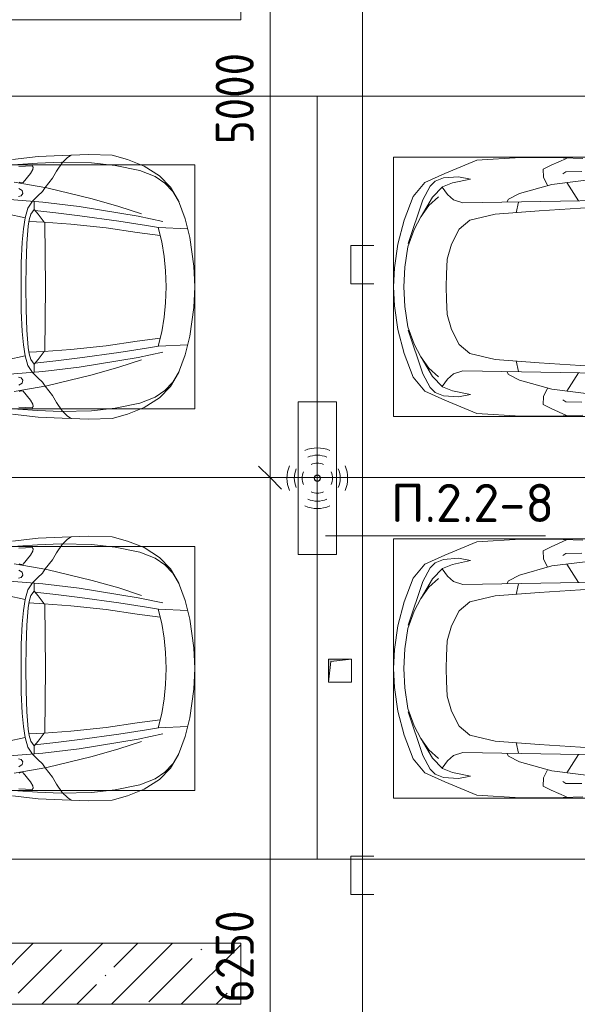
# Model space of a CAD drawing. Header units: millimetres. Extents: x -32229 to 288056, y -13689 to 125138.
# Tile 34 of 92: x -2613 to 1040, y 65050 to 71500. Entities that reach past the tile are written whole.
import ezdxf

# ---------------------------------------------------------------- set-up
doc = ezdxf.new("R2010")
doc.units = ezdxf.units.MM
for name, color, linetype, lineweight in [('A-ANNO-DIMS', 7, 'Continuous', 9), ('A-ANNO-DIMS-200', 7, 'Continuous', 9), ('A-ANNO-NOTE', 7, 'Continuous', 18), ('A-DETL-GENF', 7, 'Continuous', 18), ('A-DETL-THIN', 7, 'Continuous', 9), ('A-WALL', 7, 'Continuous', 18), ('A-WALL-PATT', 7, 'Continuous', 40), ('C-PRKG', 7, 'Continuous', 18), ('G-ANNO-TEXT', 7, 'Continuous', 9), ('M-EQPM', 7, 'Continuous', 18)]:
    doc.layers.add(name, color=color, linetype=linetype, lineweight=lineweight)
doc.layers.add('A-DETL', color=7, linetype='Continuous', lineweight=9, true_color=0x00a600)
doc.styles.add('GOST Common_3', font='GOST_Common.ttf', dxfattribs={"width": 0.9, "height": 250})
doc.styles.add('ISOCPEUR', font='isocpeur.ttf', dxfattribs={"height": 250})
doc.dimstyles.new('ГОСТ_2_5_мм2', dxfattribs={"dimscale": 304.8, "dimtxt": 251.428749, "dimasz": 0.492126, "dimexe": 0.492126, "dimexo": 0.656168, "dimgap": 0.098425, "dimtad": 1, "dimdec": 0, "dimdsep": 46, "dimtxsty": 'GOST Common_3', "dimblk1": 'OBLIQUE', "dimblk2": 'OBLIQUE', "dimsah": 1, "dimcen": 0.09, "dimazin": 2, "dimtfac": 1, "dimtdec": 4, "dimtix": 1, "dimtmove": 0, "dimatfit": 3, "dimfxl": 1, "dimtvp": 1, "dimtolj": 1, "dimtzin": 0, "dimarcsym": 2})

# ---------------------------------------------------------------- blocks, each defined once
blk = doc.blocks.new('АР_Машиноместо - 5300x2500_С-V40--02 ЭО')
at = {"layer": 'A-DETL-GENF', "color": 253, "lineweight": 13, "true_color": 0xaaaaaa}
for p, q in [((1126.4, 4794.1), (970.2, 4771.8)), ((1250, 4800), (1126.4, 4794.1)), ((1250, 4800), (1373.6, 4794.1)), ((1373.6, 4794.1), (1529.8, 4771.8)), ((812.7, 4729.4), (659.1, 4669.9)), ((970.2, 4771.8), (812.7, 4729.4)), ((1122.2, 4726.4), (988.2, 4706.7)), ((1250, 4731.7), (1122.2, 4726.4)), ((1250, 4731.7), (1377.8, 4726.4)), ((1377.8, 4726.4), (1511.8, 4706.7)), ((1529.8, 4771.8), (1687.3, 4729.4)), ((1687.3, 4729.4), (1840.9, 4669.9)), ((659.1, 4669.9), (565.9, 4595.1)), ((680.7, 4606.5), (967, 4703.6)), ((873.9, 4665.1), (791.3, 4619.7)), ((988.2, 4706.7), (873.9, 4665.1)), ((1511.8, 4706.7), (1626.1, 4665.1)), ((1819.3, 4606.5), (1533, 4703.6)), ((1626.1, 4665.1), (1708.7, 4619.7)), ((1840.9, 4669.9), (1934.1, 4595.1)), ((565.9, 4595.1), (507.1, 4462.6)), ((590.7, 4560.1), (680.7, 4606.5)), ((788.5, 4617.7), (661.8, 4543.1)), ((791.3, 4619.7), (717.1, 4568.9)), ((1708.7, 4619.7), (1782.9, 4568.9)), ((1711.5, 4617.7), (1838.2, 4543.1)), ((1909.3, 4560.1), (1819.3, 4606.5)), ((1934.1, 4595.1), (1992.9, 4462.6)), ((536.4, 4471.4), (557.5, 4525.7)), ((557.5, 4525.7), (590.7, 4560.1)), ((661.8, 4543.1), (594.6, 4479.3)), ((717.1, 4568.9), (659.6, 4505.3)), ((1782.9, 4568.9), (1840.4, 4505.3)), ((1838.2, 4543.1), (1905.4, 4479.3)), ((1942.5, 4525.7), (1909.3, 4560.1)), ((1963.6, 4471.4), (1942.5, 4525.7)), ((507.1, 4462.6), (419.6, 4254.2)), ((528.4, 4374.7), (536.4, 4471.4)), ((594.6, 4479.3), (569.5, 4413.1)), ((645, 4445.5), (597.3, 4481.4)), ((1069.6, 4447.3), (1167.1, 4453.2)), ((1167.1, 4453.2), (1250, 4453.9)), ((1332.9, 4453.2), (1250, 4453.9)), ((1430.4, 4447.3), (1332.9, 4453.2)), ((1855, 4445.5), (1902.7, 4481.4)), ((1905.4, 4479.3), (1930.5, 4413.1)), ((1971.6, 4374.7), (1963.6, 4471.4)), ((1992.9, 4462.6), (2080.4, 4254.2)), ((569.5, 4413.1), (543.7, 4295.1)), ((679.6, 4406.3), (645, 4445.5)), ((699.7, 4345.5), (679.6, 4406.3)), ((872.7, 4370.2), (970.5, 4419.3)), ((970.5, 4419.3), (1069.6, 4447.3)), ((1529.5, 4419.3), (1430.4, 4447.3)), ((1627.3, 4370.2), (1529.5, 4419.3)), ((1800.3, 4345.5), (1820.4, 4406.3)), ((1820.4, 4406.3), (1855, 4445.5)), ((1930.5, 4413.1), (1956.3, 4295.1)), ((543.7, 4295.1), (528.4, 4374.7)), ((689.3, 3705.5), (699.7, 4345.5)), ((812.5, 4298.9), (872.7, 4370.2)), ((1687.5, 4298.9), (1627.3, 4370.2)), ((1810.7, 3705.5), (1800.3, 4345.5)), ((1956.3, 4295.1), (1971.6, 4374.7)), ((774.4, 4132.9), (812.5, 4298.9)), ((1725.6, 4132.9), (1687.5, 4298.9)), ((419.6, 4254.2), (403.4, 3968)), ((2080.4, 4254.2), (2096.6, 3968)), ((752.2, 3845.6), (774.4, 4132.9)), ((1747.8, 3845.6), (1725.6, 4132.9)), ((638.7, 3975.4), (675.2, 4045.5)), ((675.2, 4045.5), (694.6, 4057.6)), ((1824.8, 4045.5), (1805.4, 4057.6)), ((1861.3, 3975.4), (1824.8, 4045.5)), ((403.4, 3968), (405.6, 3688.5)), ((578.7, 3762.9), (638.7, 3975.4)), ((1921.3, 3762.9), (1861.3, 3975.4)), ((2096.6, 3968), (2094.4, 3688.5)), ((453.1, 3766.3), (478.4, 3819.3)), ((478.4, 3819.3), (532.5, 3818.1)), ((532.5, 3818.1), (585.5, 3790.5)), ((731.2, 3507.6), (752.2, 3845.6)), ((1768.8, 3507.6), (1747.8, 3845.6)), ((1967.5, 3818.1), (1914.5, 3790.5)), ((2021.6, 3819.3), (1967.5, 3818.1)), ((2046.9, 3766.3), (2021.6, 3819.3)), ((408.2, 3667), (453.1, 3766.3)), ((530.9, 3374.8), (578.7, 3762.9)), ((1969.1, 3374.8), (1921.3, 3762.9)), ((2091.8, 3667), (2046.9, 3766.3)), ((405.6, 3688.5), (409.5, 3560)), ((496.8, 3671.6), (510.1, 3691.5)), ((678.7, 3159.5), (689.3, 3705.5)), ((1821.3, 3159.5), (1810.7, 3705.5)), ((2003.2, 3671.6), (1989.9, 3691.5)), ((2094.4, 3688.5), (2090.5, 3560)), ((495.5, 3566.1), (496.8, 3671.6)), ((687.1, 3588.8), (566.5, 3663.9)), ((1812.9, 3588.8), (1933.5, 3663.9)), ((2004.5, 3566.1), (2003.2, 3671.6))]:
    blk.add_line(p, q, dxfattribs=at)
at = {"layer": 'A-DETL-GENF', "color": 254, "lineweight": 13, "true_color": 0xd4d4d4}
for p, q in [((694.6, 3980.4), (765.1, 3996.8)), ((1805.4, 3980.4), (1734.9, 3996.8))]:
    blk.add_line(p, q, dxfattribs=at)
at = {"layer": 'C-PRKG', "color": 253, "lineweight": 13, "true_color": 0xaaaaaa}
for p, q in [((2500, 5300), (0, 5300)), ((0, 0), (0, 5300)), ((2500, 0), (2500, 5300)), ((400, 4800), (2100, 4800)), ((400, 500), (400, 4800)), ((2100, 500), (2100, 4800))]:
    blk.add_line(p, q, dxfattribs=at)
blk = doc.blocks.new('АР_Машиноместо - 4900x2400_М__5300х2500_-2211001--02 ЭО')
at = {"layer": 'A-DETL-GENF', "color": 254, "lineweight": 13, "true_color": 0xd4d4d4}
for p, q in [((439.5, -3468.5), (462, -3136.6)), ((2060.5, -3468.5), (2038, -3136.6)), ((771.7, -3268.5), (797.1, -3388.2)), ((1728.3, -3268.5), (1702.9, -3388.2)), ((564, -3316.2), (602.3, -3530.2)), ((1936, -3316.2), (1897.7, -3530.2)), ((734.6, -3405.8), (688.5, -3435.5)), ((797.1, -3388.2), (734.6, -3405.8)), ((870, -3377.1), (797.1, -3388.2)), ((957.1, -3368.9), (870, -3377.1)), ((1093.5, -3360.7), (957.1, -3368.9)), ((1250, -3360.7), (1093.5, -3360.7)), ((1250, -3360.7), (1406.5, -3360.7)), ((1406.5, -3360.7), (1542.9, -3368.9)), ((1542.9, -3368.9), (1630, -3377.1)), ((1630, -3377.1), (1702.9, -3388.2)), ((1702.9, -3388.2), (1765.4, -3405.8)), ((1765.4, -3405.8), (1811.5, -3435.5)), ((434.2, -3623.7), (439.5, -3468.5)), ((749.1, -3450.8), (765.5, -3589.1)), ((1750.9, -3450.8), (1734.5, -3589.1)), ((2065.8, -3623.7), (2060.5, -3468.5)), ((602.3, -3530.2), (673.6, -3827.1)), ((695.7, -3502.8), (723.2, -3741.5)), ((1804.3, -3502.8), (1776.8, -3741.5)), ((1897.7, -3530.2), (1826.4, -3827.1)), ((765.5, -3589.1), (785.7, -3746.6)), ((1734.5, -3589.1), (1714.3, -3746.6)), ((438.6, -3823.4), (434.2, -3623.7)), ((2061.4, -3823.4), (2065.8, -3623.7)), ((723.2, -3741.5), (786.9, -4128.3)), ((785.7, -3746.6), (819.4, -4000.8)), ((1714.3, -3746.6), (1680.6, -4000.8)), ((1776.8, -3741.5), (1713.1, -4128.3)), ((454.7, -3976.8), (438.6, -3823.4)), ((673.6, -3827.1), (722.7, -4001.8)), ((1826.4, -3827.1), (1777.3, -4001.8)), ((2045.3, -3976.8), (2061.4, -3823.4)), ((488.6, -4138.1), (454.7, -3976.8)), ((2011.4, -4138.1), (2045.3, -3976.8)), ((722.7, -4001.8), (771.7, -4149.8)), ((819.4, -4000.8), (849, -4182.8)), ((1680.6, -4000.8), (1651, -4182.8)), ((1777.3, -4001.8), (1728.3, -4149.8)), ((527.8, -4239.8), (488.6, -4138.1)), ((786.9, -4128.3), (821.1, -4289.8)), ((849, -4182.8), (861.2, -4260.3)), ((1651, -4182.8), (1638.8, -4260.3)), ((1713.1, -4128.3), (1678.9, -4289.8)), ((1972.2, -4239.8), (2011.4, -4138.1)), ((571.5, -4303.1), (527.8, -4239.8)), ((1928.5, -4303.1), (1972.2, -4239.8)), ((625, -4354.8), (571.5, -4303.1)), ((1875, -4354.8), (1928.5, -4303.1)), ((696.3, -4395.8), (625, -4354.8)), ((1803.7, -4395.8), (1875, -4354.8))]:
    blk.add_line(p, q, dxfattribs=at)
at = {"layer": 'A-DETL-GENF', "color": 253, "lineweight": 13, "true_color": 0xaaaaaa}
for p, q in [((676.4, -3260.1), (695.7, -3502.8)), ((1823.6, -3260.1), (1804.3, -3502.8)), ((397.1, -3474.2), (415.7, -3305.9)), ((462.2, -3347.3), (456.6, -3434.5)), ((569.7, -3360.7), (564.6, -3349.7)), ((605.2, -3346.8), (620, -3369.3)), ((654.1, -3360.7), (658.7, -3344.5)), ((1845.9, -3360.7), (1841.3, -3344.5)), ((1894.8, -3346.8), (1880, -3369.3)), ((1930.3, -3360.7), (1935.4, -3349.7)), ((2037.8, -3347.3), (2043.4, -3434.5)), ((2102.9, -3474.2), (2084.3, -3305.9)), ((508, -3422.8), (566.8, -3375.1)), ((566.8, -3375.1), (569.7, -3360.7)), ((620, -3369.3), (638.7, -3372.5)), ((638.7, -3372.5), (654.1, -3360.7)), ((811.1, -3414.8), (773, -3424.2)), ((853.3, -3407.2), (811.1, -3414.8)), ((825.6, -3512.1), (821, -3413)), ((965.3, -3397.8), (853.3, -3407.2)), ((1102.5, -3394.3), (965.3, -3397.8)), ((1250, -3391.3), (1102.5, -3394.3)), ((1250, -3391.3), (1397.5, -3394.3)), ((1397.5, -3394.3), (1534.7, -3397.8)), ((1534.7, -3397.8), (1646.7, -3407.2)), ((1646.7, -3407.2), (1688.9, -3414.8)), ((1674.4, -3512.1), (1679, -3413)), ((1688.9, -3414.8), (1727, -3424.2)), ((1861.3, -3372.5), (1845.9, -3360.7)), ((1880, -3369.3), (1861.3, -3372.5)), ((1933.2, -3375.1), (1930.3, -3360.7)), ((1992, -3422.8), (1933.2, -3375.1)), ((390.2, -3630), (397.1, -3474.2)), ((456.6, -3434.5), (466.2, -3441.1)), ((466.2, -3441.1), (481.5, -3439.1)), ((481.5, -3439.1), (508, -3422.8)), ((654.7, -3470.4), (624.9, -3501.2)), ((690.2, -3433.7), (654.7, -3470.4)), ((744.1, -3447.2), (691.3, -3447.2)), ((773, -3424.2), (744.1, -3447.2)), ((744.3, -3447), (773.2, -3472.4)), ((773.2, -3472.4), (825.6, -3512.1)), ((1726.8, -3472.4), (1674.4, -3512.1)), ((1755.7, -3447), (1726.8, -3472.4)), ((1727, -3424.2), (1755.7, -3447)), ((1755.7, -3447.2), (1808.7, -3447.2)), ((1809.8, -3433.7), (1845.3, -3470.4)), ((1845.3, -3470.4), (1875.1, -3501.2)), ((2018.5, -3439.1), (1992, -3422.8)), ((2033.8, -3441.1), (2018.5, -3439.1)), ((2043.4, -3434.5), (2033.8, -3441.1)), ((2109.8, -3630), (2102.9, -3474.2)), ((598.3, -3518.6), (537.9, -3567)), ((624.9, -3501.2), (598.3, -3518.6)), ((840.1, -3687.8), (826.6, -3509.6)), ((1250, -3520.1), (827.2, -3517.2)), ((1250, -3520.1), (1672.8, -3517.2)), ((1659.9, -3687.8), (1673.4, -3509.6)), ((1875.1, -3501.2), (1901.7, -3518.6)), ((1901.7, -3518.6), (1962.1, -3567)), ((491.4, -3594.2), (438.6, -3629.8)), ((537.9, -3567), (491.4, -3594.2)), ((1962.1, -3567), (2008.6, -3594.2)), ((2008.6, -3594.2), (2061.4, -3629.8)), ((384, -3802.9), (390.2, -3630)), ((403.8, -3665.5), (388.1, -3688.4)), ((438.6, -3629.8), (403.8, -3665.5)), ((2061.4, -3629.8), (2096.2, -3665.5)), ((2096.2, -3665.5), (2111.9, -3688.4)), ((2116, -3802.9), (2109.8, -3630)), ((863.9, -3917.5), (840.1, -3687.8)), ((1636.1, -3917.5), (1659.9, -3687.8)), ((387.4, -3958.4), (384, -3802.9)), ((2112.6, -3958.4), (2116, -3802.9)), ((893.6, -4121.6), (863.9, -3917.5)), ((1606.4, -4121.6), (1636.1, -3917.5)), ((416.4, -4059.2), (387.4, -3958.4)), ((2083.6, -4059.2), (2112.6, -3958.4)), ((458.6, -4167), (416.4, -4059.2)), ((2041.4, -4167), (2083.6, -4059.2)), ((914, -4272.5), (893.6, -4121.6)), ((1586, -4272.5), (1606.4, -4121.6)), ((522.5, -4267.9), (458.6, -4167)), ((1977.5, -4267.9), (2041.4, -4167)), ((596.3, -4340.6), (522.5, -4267.9)), ((955.5, -4283.9), (861, -4259.4)), ((861.2, -4260.3), (869.3, -4451.1)), ((1050.4, -4297.3), (955.5, -4283.9)), ((1146, -4306.7), (1050.4, -4297.3)), ((1250, -4312), (1146, -4306.7)), ((1250, -4312), (1354, -4306.7)), ((1354, -4306.7), (1449.6, -4297.3)), ((1449.6, -4297.3), (1544.5, -4283.9)), ((1544.5, -4283.9), (1639, -4259.4)), ((1638.8, -4260.3), (1630.7, -4451.1)), ((1903.7, -4340.6), (1977.5, -4267.9)), ((686, -4391.6), (596.3, -4340.6)), ((1814, -4391.6), (1903.7, -4340.6)), ((804.4, -4436.7), (686, -4391.6)), ((927, -4466.6), (804.4, -4436.7)), ((1573, -4466.6), (1695.6, -4436.7)), ((1695.6, -4436.7), (1814, -4391.6)), ((1114.6, -4493), (927, -4466.6)), ((1250, -4500), (1114.6, -4493)), ((1250, -4500), (1385.4, -4493)), ((1385.4, -4493), (1573, -4466.6))]:
    blk.add_line(p, q, dxfattribs=at)
at = {"layer": 'C-PRKG', "color": 253, "lineweight": 13, "true_color": 0xaaaaaa}
for p, q in [((0, 0), (0, -5300)), ((2500, 0), (2500, -5300)), ((450, -800), (450, -4500)), ((2050, -800), (2050, -4500)), ((450, -4500), (2050, -4500)), ((2500, -5300), (0, -5300))]:
    blk.add_line(p, q, dxfattribs=at)
blk = doc.blocks.new('АР_Машиноместо - 5300x2500_С-V39--02 ЭО')
at = {"layer": 'A-DETL-GENF', "color": 253, "lineweight": 13, "true_color": 0xaaaaaa}
for p, q in [((678.7, -3159.5), (689.3, -3705.5)), ((1821.3, -3159.5), (1810.7, -3705.5)), ((530.9, -3374.8), (578.7, -3762.9)), ((1969.1, -3374.8), (1921.3, -3762.9)), ((731.2, -3507.6), (752.2, -3845.6)), ((1768.8, -3507.6), (1747.8, -3845.6)), ((405.6, -3688.5), (409.5, -3560)), ((495.5, -3566.1), (496.8, -3671.6)), ((687.1, -3588.8), (566.5, -3663.9)), ((1812.9, -3588.8), (1933.5, -3663.9)), ((2004.5, -3566.1), (2003.2, -3671.6)), ((2094.4, -3688.5), (2090.5, -3560)), ((408.2, -3667), (453.1, -3766.3)), ((496.8, -3671.6), (510.1, -3691.5)), ((2003.2, -3671.6), (1989.9, -3691.5)), ((2091.8, -3667), (2046.9, -3766.3)), ((403.4, -3968), (405.6, -3688.5)), ((689.3, -3705.5), (699.7, -4345.5)), ((1810.7, -3705.5), (1800.3, -4345.5)), ((2096.6, -3968), (2094.4, -3688.5)), ((453.1, -3766.3), (478.4, -3819.3)), ((532.5, -3818.1), (585.5, -3790.5)), ((578.7, -3762.9), (638.7, -3975.4)), ((1921.3, -3762.9), (1861.3, -3975.4)), ((1967.5, -3818.1), (1914.5, -3790.5)), ((2046.9, -3766.3), (2021.6, -3819.3)), ((478.4, -3819.3), (532.5, -3818.1)), ((752.2, -3845.6), (774.4, -4132.9)), ((1747.8, -3845.6), (1725.6, -4132.9)), ((2021.6, -3819.3), (1967.5, -3818.1)), ((419.6, -4254.2), (403.4, -3968)), ((638.7, -3975.4), (675.2, -4045.5)), ((1861.3, -3975.4), (1824.8, -4045.5)), ((2080.4, -4254.2), (2096.6, -3968)), ((675.2, -4045.5), (694.6, -4057.6)), ((1824.8, -4045.5), (1805.4, -4057.6)), ((774.4, -4132.9), (812.5, -4298.9)), ((1725.6, -4132.9), (1687.5, -4298.9)), ((507.1, -4462.6), (419.6, -4254.2)), ((1992.9, -4462.6), (2080.4, -4254.2)), ((543.7, -4295.1), (528.4, -4374.7)), ((569.5, -4413.1), (543.7, -4295.1)), ((812.5, -4298.9), (872.7, -4370.2)), ((1687.5, -4298.9), (1627.3, -4370.2)), ((1930.5, -4413.1), (1956.3, -4295.1)), ((1956.3, -4295.1), (1971.6, -4374.7)), ((528.4, -4374.7), (536.4, -4471.4)), ((699.7, -4345.5), (679.6, -4406.3)), ((872.7, -4370.2), (970.5, -4419.3)), ((1627.3, -4370.2), (1529.5, -4419.3)), ((1800.3, -4345.5), (1820.4, -4406.3)), ((1971.6, -4374.7), (1963.6, -4471.4)), ((594.6, -4479.3), (569.5, -4413.1)), ((645, -4445.5), (597.3, -4481.4)), ((679.6, -4406.3), (645, -4445.5)), ((970.5, -4419.3), (1069.6, -4447.3)), ((1069.6, -4447.3), (1167.1, -4453.2)), ((1430.4, -4447.3), (1332.9, -4453.2)), ((1529.5, -4419.3), (1430.4, -4447.3)), ((1820.4, -4406.3), (1855, -4445.5)), ((1855, -4445.5), (1902.7, -4481.4)), ((1905.4, -4479.3), (1930.5, -4413.1)), ((565.9, -4595.1), (507.1, -4462.6)), ((536.4, -4471.4), (557.5, -4525.7)), ((661.8, -4543.1), (594.6, -4479.3)), ((717.1, -4568.9), (659.6, -4505.3)), ((1167.1, -4453.2), (1250, -4453.9)), ((1332.9, -4453.2), (1250, -4453.9)), ((1782.9, -4568.9), (1840.4, -4505.3)), ((1838.2, -4543.1), (1905.4, -4479.3)), ((1934.1, -4595.1), (1992.9, -4462.6)), ((1963.6, -4471.4), (1942.5, -4525.7)), ((557.5, -4525.7), (590.7, -4560.1)), ((590.7, -4560.1), (680.7, -4606.5)), ((788.5, -4617.7), (661.8, -4543.1)), ((791.3, -4619.7), (717.1, -4568.9)), ((1708.7, -4619.7), (1782.9, -4568.9)), ((1711.5, -4617.7), (1838.2, -4543.1)), ((1909.3, -4560.1), (1819.3, -4606.5)), ((1942.5, -4525.7), (1909.3, -4560.1)), ((659.1, -4669.9), (565.9, -4595.1)), ((680.7, -4606.5), (967, -4703.6)), ((873.9, -4665.1), (791.3, -4619.7)), ((1819.3, -4606.5), (1533, -4703.6)), ((1626.1, -4665.1), (1708.7, -4619.7)), ((1840.9, -4669.9), (1934.1, -4595.1)), ((812.7, -4729.4), (659.1, -4669.9)), ((988.2, -4706.7), (873.9, -4665.1)), ((1122.2, -4726.4), (988.2, -4706.7)), ((1377.8, -4726.4), (1511.8, -4706.7)), ((1511.8, -4706.7), (1626.1, -4665.1)), ((1687.3, -4729.4), (1840.9, -4669.9)), ((970.2, -4771.8), (812.7, -4729.4)), ((1126.4, -4794.1), (970.2, -4771.8)), ((1250, -4731.7), (1122.2, -4726.4)), ((1250, -4731.7), (1377.8, -4726.4)), ((1373.6, -4794.1), (1529.8, -4771.8)), ((1529.8, -4771.8), (1687.3, -4729.4)), ((1250, -4800), (1126.4, -4794.1)), ((1250, -4800), (1373.6, -4794.1))]:
    blk.add_line(p, q, dxfattribs=at)
at = {"layer": 'A-DETL-GENF', "color": 254, "lineweight": 13, "true_color": 0xd4d4d4}
for p, q in [((694.6, -3980.4), (765.1, -3996.8)), ((1805.4, -3980.4), (1734.9, -3996.8))]:
    blk.add_line(p, q, dxfattribs=at)
at = {"layer": 'C-PRKG', "color": 253, "lineweight": 13, "true_color": 0xaaaaaa}
for p, q in [((0, 0), (0, -5300)), ((2500, 0), (2500, -5300)), ((400, -500), (400, -4800)), ((2100, -500), (2100, -4800)), ((400, -4800), (2100, -4800)), ((2500, -5300), (0, -5300))]:
    blk.add_line(p, q, dxfattribs=at)
blk = doc.blocks.new('АР_Машиноместо - 4900x2400_М__5300х2500_-V41--02 ЭО')
at = {"layer": 'A-DETL-GENF', "color": 253, "lineweight": 13, "true_color": 0xaaaaaa}
for p, q in [((927, 4466.6), (804.4, 4436.7)), ((861.2, 4260.3), (869.3, 4451.1)), ((1114.6, 4493), (927, 4466.6)), ((1250, 4500), (1114.6, 4493)), ((1250, 4500), (1385.4, 4493)), ((1385.4, 4493), (1573, 4466.6)), ((1573, 4466.6), (1695.6, 4436.7)), ((1638.8, 4260.3), (1630.7, 4451.1)), ((686, 4391.6), (596.3, 4340.6)), ((804.4, 4436.7), (686, 4391.6)), ((1695.6, 4436.7), (1814, 4391.6)), ((1814, 4391.6), (1903.7, 4340.6)), ((596.3, 4340.6), (522.5, 4267.9)), ((1903.7, 4340.6), (1977.5, 4267.9)), ((522.5, 4267.9), (458.6, 4167)), ((955.5, 4283.9), (861, 4259.4)), ((914, 4272.5), (893.6, 4121.6)), ((1050.4, 4297.3), (955.5, 4283.9)), ((1146, 4306.7), (1050.4, 4297.3)), ((1250, 4312), (1146, 4306.7)), ((1250, 4312), (1354, 4306.7)), ((1354, 4306.7), (1449.6, 4297.3)), ((1449.6, 4297.3), (1544.5, 4283.9)), ((1544.5, 4283.9), (1639, 4259.4)), ((1586, 4272.5), (1606.4, 4121.6)), ((1977.5, 4267.9), (2041.4, 4167)), ((458.6, 4167), (416.4, 4059.2)), ((2041.4, 4167), (2083.6, 4059.2)), ((893.6, 4121.6), (863.9, 3917.5)), ((1606.4, 4121.6), (1636.1, 3917.5)), ((416.4, 4059.2), (387.4, 3958.4)), ((2083.6, 4059.2), (2112.6, 3958.4)), ((387.4, 3958.4), (384, 3802.9)), ((2112.6, 3958.4), (2116, 3802.9)), ((863.9, 3917.5), (840.1, 3687.8)), ((1636.1, 3917.5), (1659.9, 3687.8)), ((384, 3802.9), (390.2, 3630)), ((2116, 3802.9), (2109.8, 3630)), ((403.8, 3665.5), (388.1, 3688.4)), ((840.1, 3687.8), (826.6, 3509.6)), ((1659.9, 3687.8), (1673.4, 3509.6)), ((2096.2, 3665.5), (2111.9, 3688.4)), ((390.2, 3630), (397.1, 3474.2)), ((438.6, 3629.8), (403.8, 3665.5)), ((491.4, 3594.2), (438.6, 3629.8)), ((2008.6, 3594.2), (2061.4, 3629.8)), ((2061.4, 3629.8), (2096.2, 3665.5)), ((2109.8, 3630), (2102.9, 3474.2)), ((537.9, 3567), (491.4, 3594.2)), ((598.3, 3518.6), (537.9, 3567)), ((1901.7, 3518.6), (1962.1, 3567)), ((1962.1, 3567), (2008.6, 3594.2)), ((624.9, 3501.2), (598.3, 3518.6)), ((654.7, 3470.4), (624.9, 3501.2)), ((676.4, 3260.1), (695.7, 3502.8)), ((773.2, 3472.4), (825.6, 3512.1)), ((825.6, 3512.1), (821, 3413)), ((1250, 3520.1), (827.2, 3517.2)), ((1250, 3520.1), (1672.8, 3517.2)), ((1674.4, 3512.1), (1679, 3413)), ((1726.8, 3472.4), (1674.4, 3512.1)), ((1823.6, 3260.1), (1804.3, 3502.8)), ((1845.3, 3470.4), (1875.1, 3501.2)), ((1875.1, 3501.2), (1901.7, 3518.6)), ((397.1, 3474.2), (415.7, 3305.9)), ((456.6, 3434.5), (466.2, 3441.1)), ((462.2, 3347.3), (456.6, 3434.5)), ((466.2, 3441.1), (481.5, 3439.1)), ((481.5, 3439.1), (508, 3422.8)), ((508, 3422.8), (566.8, 3375.1)), ((690.2, 3433.7), (654.7, 3470.4)), ((744.1, 3447.2), (691.3, 3447.2)), ((773, 3424.2), (744.1, 3447.2)), ((744.3, 3447), (773.2, 3472.4)), ((811.1, 3414.8), (773, 3424.2)), ((1688.9, 3414.8), (1727, 3424.2)), ((1755.7, 3447), (1726.8, 3472.4)), ((1727, 3424.2), (1755.7, 3447)), ((1755.7, 3447.2), (1808.7, 3447.2)), ((1809.8, 3433.7), (1845.3, 3470.4)), ((1992, 3422.8), (1933.2, 3375.1)), ((2018.5, 3439.1), (1992, 3422.8)), ((2033.8, 3441.1), (2018.5, 3439.1)), ((2043.4, 3434.5), (2033.8, 3441.1)), ((2037.8, 3347.3), (2043.4, 3434.5)), ((2102.9, 3474.2), (2084.3, 3305.9)), ((569.7, 3360.7), (564.6, 3349.7)), ((566.8, 3375.1), (569.7, 3360.7)), ((605.2, 3346.8), (620, 3369.3)), ((620, 3369.3), (638.7, 3372.5)), ((638.7, 3372.5), (654.1, 3360.7)), ((654.1, 3360.7), (658.7, 3344.5)), ((853.3, 3407.2), (811.1, 3414.8)), ((965.3, 3397.8), (853.3, 3407.2)), ((1102.5, 3394.3), (965.3, 3397.8)), ((1250, 3391.3), (1102.5, 3394.3)), ((1250, 3391.3), (1397.5, 3394.3)), ((1397.5, 3394.3), (1534.7, 3397.8)), ((1534.7, 3397.8), (1646.7, 3407.2)), ((1646.7, 3407.2), (1688.9, 3414.8)), ((1845.9, 3360.7), (1841.3, 3344.5)), ((1861.3, 3372.5), (1845.9, 3360.7)), ((1880, 3369.3), (1861.3, 3372.5)), ((1894.8, 3346.8), (1880, 3369.3)), ((1933.2, 3375.1), (1930.3, 3360.7)), ((1930.3, 3360.7), (1935.4, 3349.7))]:
    blk.add_line(p, q, dxfattribs=at)
at = {"layer": 'A-DETL-GENF', "color": 254, "lineweight": 13, "true_color": 0xd4d4d4}
for p, q in [((696.3, 4395.8), (625, 4354.8)), ((1803.7, 4395.8), (1875, 4354.8)), ((625, 4354.8), (571.5, 4303.1)), ((1875, 4354.8), (1928.5, 4303.1)), ((571.5, 4303.1), (527.8, 4239.8)), ((786.9, 4128.3), (821.1, 4289.8)), ((849, 4182.8), (861.2, 4260.3)), ((1651, 4182.8), (1638.8, 4260.3)), ((1713.1, 4128.3), (1678.9, 4289.8)), ((1928.5, 4303.1), (1972.2, 4239.8)), ((527.8, 4239.8), (488.6, 4138.1)), ((1972.2, 4239.8), (2011.4, 4138.1)), ((488.6, 4138.1), (454.7, 3976.8)), ((722.7, 4001.8), (771.7, 4149.8)), ((723.2, 3741.5), (786.9, 4128.3)), ((819.4, 4000.8), (849, 4182.8)), ((1680.6, 4000.8), (1651, 4182.8)), ((1776.8, 3741.5), (1713.1, 4128.3)), ((1777.3, 4001.8), (1728.3, 4149.8)), ((2011.4, 4138.1), (2045.3, 3976.8)), ((673.6, 3827.1), (722.7, 4001.8)), ((785.7, 3746.6), (819.4, 4000.8)), ((1714.3, 3746.6), (1680.6, 4000.8)), ((1826.4, 3827.1), (1777.3, 4001.8)), ((454.7, 3976.8), (438.6, 3823.4)), ((2045.3, 3976.8), (2061.4, 3823.4)), ((438.6, 3823.4), (434.2, 3623.7)), ((602.3, 3530.2), (673.6, 3827.1)), ((1897.7, 3530.2), (1826.4, 3827.1)), ((2061.4, 3823.4), (2065.8, 3623.7)), ((695.7, 3502.8), (723.2, 3741.5)), ((765.5, 3589.1), (785.7, 3746.6)), ((1734.5, 3589.1), (1714.3, 3746.6)), ((1804.3, 3502.8), (1776.8, 3741.5)), ((434.2, 3623.7), (439.5, 3468.5)), ((2065.8, 3623.7), (2060.5, 3468.5)), ((749.1, 3450.8), (765.5, 3589.1)), ((1750.9, 3450.8), (1734.5, 3589.1)), ((564, 3316.2), (602.3, 3530.2)), ((1936, 3316.2), (1897.7, 3530.2)), ((439.5, 3468.5), (462, 3136.6)), ((734.6, 3405.8), (688.5, 3435.5)), ((1765.4, 3405.8), (1811.5, 3435.5)), ((2060.5, 3468.5), (2038, 3136.6)), ((797.1, 3388.2), (734.6, 3405.8)), ((771.7, 3268.5), (797.1, 3388.2)), ((870, 3377.1), (797.1, 3388.2)), ((957.1, 3368.9), (870, 3377.1)), ((1093.5, 3360.7), (957.1, 3368.9)), ((1250, 3360.7), (1093.5, 3360.7)), ((1250, 3360.7), (1406.5, 3360.7)), ((1406.5, 3360.7), (1542.9, 3368.9)), ((1542.9, 3368.9), (1630, 3377.1)), ((1630, 3377.1), (1702.9, 3388.2)), ((1702.9, 3388.2), (1765.4, 3405.8)), ((1728.3, 3268.5), (1702.9, 3388.2))]:
    blk.add_line(p, q, dxfattribs=at)
at = {"layer": 'C-PRKG', "color": 253, "lineweight": 13, "true_color": 0xaaaaaa}
for p, q in [((2500, 5300), (0, 5300)), ((0, 0), (0, 5300)), ((2500, 0), (2500, 5300)), ((450, 4500), (2050, 4500)), ((450, 800), (450, 4500)), ((2050, 800), (2050, 4500))]:
    blk.add_line(p, q, dxfattribs=at)
blk = doc.blocks.new('АР_Канал вертикальный прямоугольный - ВК-V88--02 ЭО')
at = {"layer": 'M-EQPM', "lineweight": 13, "true_color": 0xe2e2e2}
blk.add_hatch(color=254, dxfattribs=at).paths.add_polyline_path([(-75, -75), (-60, 60), (75, 75), (-75, 75)])
at = {"layer": 'M-EQPM', "color": 253, "lineweight": 13, "true_color": 0xaaaaaa}
for p, q in [((75, 75), (-75, 75)), ((-75, 75), (-75, -75)), ((75, 75), (-75, 75)), ((-75, 75), (-75, -75)), ((-75, -75), (-75, 75)), ((-75, 75), (75, 75)), ((-60, 60), (75, 75)), ((-60, 60), (75, 75)), ((75, -75), (75, 75)), ((75, 75), (75, -75)), ((-75, -75), (-60, 60)), ((-75, -75), (-60, 60)), ((-75, -75), (75, -75)), ((75, -75), (-75, -75))]:
    blk.add_line(p, q, dxfattribs=at)
blk = doc.blocks.new('Наметкина 10_РД_АР_П_rvt-1--02 ЭО')
at = {"layer": 'A-WALL-PATT', "lineweight": 5, "true_color": 0xaaaaaa}
h = blk.add_hatch(dxfattribs=at)
h.set_pattern_fill('FP_3', color=253, style=0, pattern_type=2)
h.set_pattern_definition([(45, (0, 0), (-228.0985, 228.0985), []), (45, (228.1, 0), (-228.0985, 228.0985), [403.225, -80.645, 6.706, -73.939])])
h.paths.add_polyline_path([(-1164.7, 65050), (-1164.7, 65450), (-6264.7, 65450), (-6264.7, 65050), (-2946.2, 65050)])
at = {"layer": 'A-WALL', "color": 253, "lineweight": 13, "true_color": 0xaaaaaa}
for p, q in [((-1164.7, 71500), (-1164.7, 71900)), ((-6264.7, 71500), (-1164.7, 71500)), ((-1164.7, 65450), (-6264.7, 65450)), ((-1164.7, 65050), (-1164.7, 65450)), ((-6264.7, 65050), (-1164.7, 65050))]:
    blk.add_line(p, q, dxfattribs=at)
at = {"layer": 'C-PRKG', "color": 253, "lineweight": 13, "true_color": 0xaaaaaa}
for name, p, rotation in [('АР_Машиноместо - 4900x2400_М__5300х2500_-2211001--02 ЭО', (-5964.7, 68500), 90.00000000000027), ('АР_Машиноместо - 5300x2500_С-V40--02 ЭО', (4635.3, 68500), 89.99999999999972), ('АР_Машиноместо - 4900x2400_М__5300х2500_-V41--02 ЭО', (-5964.7, 68500), 269.9999999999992), ('АР_Машиноместо - 5300x2500_С-V39--02 ЭО', (4635.3, 68500), 269.9999999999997)]:
    blk.add_blockref(name, p, dxfattribs=dict(at, rotation=rotation))
at = {"layer": 'M-EQPM', "color": 253, "lineweight": 13, "true_color": 0xaaaaaa}
blk.add_blockref('АР_Канал вертикальный прямоугольный - ВК-V88--02 ЭО', (-514.7, 67235), dxfattribs=at)
blk = doc.blocks.new('DIMBLOCK120--02 ЭО')
at = {"layer": 'A-ANNO-DIMS-200'}
for p, q in [((-972.5, 68500), (-1047.5, 68575)), ((-867.8, 68500), (-1122.5, 68500)), ((-972.5, 62249.6), (-972.5, 68500)), ((-972.5, 68500), (-897.5, 68425)), ((-972.5, 68500), (-867.8, 68500)), ((-972.5, 62249.6), (-1047.5, 62324.6)), ((-908.4, 62249.6), (-1122.5, 62249.6)), ((-972.5, 62249.6), (-897.5, 62174.6)), ((-972.5, 62249.6), (-908.4, 62249.6))]:
    blk.add_line(p, q, dxfattribs=at)
at = {"layer": 'A-ANNO-DIMS-200', "color": 0, "insert": (-1329.2, 65059.5), "char_height": 250, "width": 756.843, "attachment_point": 1, "rotation": 90, "line_spacing_factor": 1.022761, "style": 'GOST Common_3'}
blk.add_mtext('6250', dxfattribs=at)
blk = doc.blocks.new('_Oblique')
at = {"color": 0, "linetype": 'ByBlock', "lineweight": -2}
blk.add_line((-0.5, -0.5), (0.5, 0.5), dxfattribs=at)
blk = doc.blocks.new('DIMBLOCK121--02 ЭО')
at = {"layer": 'A-ANNO-DIMS-200'}
for p, q in [((-972.5, 73500.3), (-1047.5, 73575.3)), ((-867.8, 73500.3), (-1122.5, 73500.3)), ((-972.5, 68500), (-972.5, 73500.3)), ((-972.5, 73500.3), (-897.5, 73425.3)), ((-972.5, 73500.3), (-867.8, 73500.3)), ((-972.5, 68500), (-1047.5, 68575)), ((-867.8, 68500), (-1122.5, 68500)), ((-972.5, 68500), (-897.5, 68425)), ((-972.5, 68500), (-867.8, 68500))]:
    blk.add_line(p, q, dxfattribs=at)
at = {"layer": 'A-ANNO-DIMS-200', "color": 0, "insert": (-1329.2, 70684.8), "char_height": 250, "width": 756.843, "attachment_point": 1, "rotation": 90, "line_spacing_factor": 1.022761, "style": 'GOST Common_3'}
blk.add_mtext('5000', dxfattribs=at)

msp = doc.modelspace()

# ---------------------------------------------------------------- linework, layer by layer
at = {"layer": 'A-ANNO-NOTE', "color": 5, "lineweight": 9, "true_color": 0x0000ff}
for p, q in [((-789.7, 67996.6), (-789.7, 68996.6)), ((-789.7, 68996.6), (-537, 68996.6)), ((-537, 68996.6), (-537, 67996.6)), ((-537, 67996.6), (-789.7, 67996.6))]:
    msp.add_line(p, q, dxfattribs=at)
for centre in [(-664.1, 68496.6), (-663.2, 68497.5), (-663.2, 68495.7), (-662.3, 68496.6)]:
    msp.add_circle(centre, 20, dxfattribs=at)
for centre, radius, start, end in [((-663.2, 68495.7), 199.6, 66, 114), ((-663.2, 68495.7), 151.5, 66, 114), ((-662.3, 68496.6), 199.6, 156, 204), ((-663.2, 68495.7), 99.8, 66, 114), ((-664.1, 68496.6), 199.6, 336, 24), ((-662.3, 68496.6), 151.5, 156, 204), ((-662.3, 68496.6), 99.8, 156, 204), ((-664.1, 68496.6), 99.8, 336, 24), ((-664.1, 68496.6), 151.5, 336, 24), ((-663.2, 68497.5), 99.8, 246, 294), ((-663.2, 68497.5), 199.6, 246, 294), ((-663.2, 68497.5), 151.5, 246, 294)]:
    msp.add_arc(centre, radius, start, end, dxfattribs=at)
at = {"layer": 'A-DETL', "color": 5, "true_color": 0x0000ff}
for p, q in [((-367.8, 44700.3), (-367.8, 73500.3)), ((-292.8, 70019.8), (-442.8, 70019.8)), ((-442.8, 70019.8), (-442.8, 69769.8)), ((-442.8, 69769.8), (-292.8, 69769.8)), ((-667.8, 68500), (-367.8, 68500)), ((-292.8, 66019.8), (-442.8, 66019.8)), ((-442.8, 66019.8), (-442.8, 65769.8)), ((-442.8, 65769.8), (-292.8, 65769.8))]:
    msp.add_line(p, q, dxfattribs=at)
at = {"layer": 'A-DETL-THIN'}
msp.add_line((-609.2, 68119.1), (830.8, 68119.1), dxfattribs=at)

# ---------------------------------------------------------------- block references
at = {"lineweight": 5}
msp.add_blockref('Наметкина 10_РД_АР_П_rvt-1--02 ЭО', (0, 0), dxfattribs=at)

# ---------------------------------------------------------------- texts
at = {"layer": 'G-ANNO-TEXT', "insert": (-181.5, 68459.4), "char_height": 250, "width": 1068.58, "attachment_point": 1, "line_spacing_factor": 1.139951, "style": 'ISOCPEUR'}
msp.add_mtext('\\pt600,1200,1800,2400,3000,3600,4200,4800,5400,6000,6600,7200,7800,8400,9000,9600,10200,10800,11400,12000,12600,13200,13800,14400,15000,15600,16200,16800,17400,18000,18600,19200;П.2.2-8', dxfattribs=at)

# ---------------------------------------------------------------- dimensions: what is measured, and where the dimension line sits
at = {"layer": 'A-ANNO-DIMS'}
for base, p1, p2, override, picture, middle in [((-972.5, 73500.3), (-667.8, 68500), (-667.8, 73500.3), {"dimpost": '<>', "dimfxl": 5000.290454}, 'DIMBLOCK121--02 ЭО', (-1127.5, 71000.2)), ((-972.5, 68500), (-708.4, 62249.6), (-667.8, 68500), {"dimpost": '<>', "dimfxl": 6250.509312}, 'DIMBLOCK120--02 ЭО', (-1127.5, 65374.8))]:
    dim = msp.add_linear_dim(base=base, p1=p1, p2=p2, angle=90, dimstyle='ГОСТ_2_5_мм2', override=override, dxfattribs=at)
    dim.commit()
    dim.dimension.update_dxf_attribs({"geometry": picture, "text_midpoint": middle})

doc.saveas('drawing.dxf')
